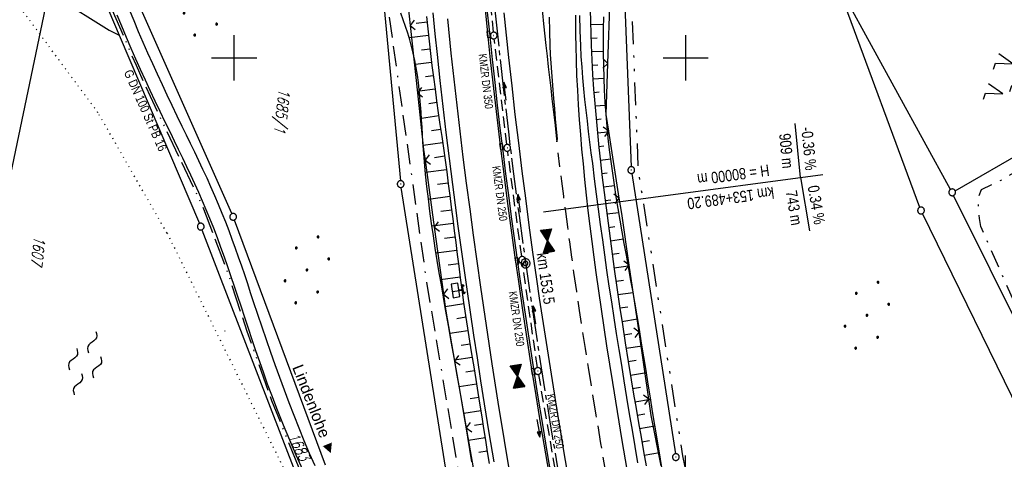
# Model space of a CAD drawing. Extents: x 510637 to 511182, y 471777 to 472747.
# Tile 7 of 42: x 510752 to 510971, y 471911 to 472008. Entities that reach past the tile are written whole.
import ezdxf
from ezdxf.enums import TextEntityAlignment as Align

# ---------------------------------------------------------------- set-up
doc = ezdxf.new("R2010")
doc.units = 0
doc.header["$LTSCALE"] = 10
doc.header["$MEASUREMENT"] = 0
for name, pattern in [('ACAD_ISO13W100', [37, 12, -3, 12, -3, 0.5, -3, 0.5, -3]), ('ACAD_ISO16W100', [73, 15, -6.5, 15, -6.5, 15, -7, 1, -7]), ('ACHSE', [5.5, 4, -0.5, 0.5, -0.5]), ('LT00', [0]), ('LT05', [0.7, 0.5, -0.2]), ('LT08', [0.42, 0.2, -0.1, 0.02, -0.1]), ('LT09', [0.54, 0.2, -0.1, 0.02, -0.1, 0.02, -0.1]), ('PUNKTX2_STR', [0.6, 0.1, -0.5]), ('STRICHLINIE2', [0.375, 0.25, -0.125])]:
    doc.linetypes.add(name, pattern=pattern)
doc.layers.get('0').update_dxf_attribs({"linetype": 'LT00'})
for name, color, linetype in [('--WASSER_GRENZE', 180, 'PUNKTX2_STR'), ('--WASSER_NUTZUNG', 180, 'Continuous'), ('-AX-020', 250, 'ACHSE'), ('-GRA-20O', 20, 'LT00'), ('-Halt-Pfeil', 4, 'LT00'), ('-Haltung', 182, 'STRICHLINIE2'), ('-Haltungsbeschriftung', 182, 'LT00'), ('-HTP-20O', 11, 'LT00'), ('-HTP-20W', 11, 'LT00'), ('-ST-20-1', 250, 'LT00'), ('-ST-20-5', 250, 'LT00'), ('BAB-KABEL', 220, 'ACAD_ISO16W100'), ('DFK_AB_L', 21, 'LT00'), ('DFK_AB_P', 7, 'LT00'), ('DFK_FLUR_NR', 250, 'LT00'), ('DFK_GZPKT', 250, 'LT00'), ('DFK_KATASTER', 250, 'LT00'), ('DFK_NUTZUNG', 250, 'LT00'), ('DFK_TOPO-SYM', 252, 'LT00'), ('GASLTG', 250, 'ACAD_ISO13W100'), ('GASLTG_TEXT', 250, 'Continuous'), ('GEMARKUNGSGRENZE', 3, 'LT09'), ('ORTSRICHTUNG', 7, 'Continuous'), ('STROM_FREILTG', 80, 'STROMFREILEITUNG'), ('STROM_UNTER', 80, 'LT08'), ('V94_AFBR_BAB', 250, 'LT00'), ('V94_BOESCH', 250, 'LT00'), ('V94_BOSCHUNG', 250, 'LT00'), ('V94_KA_PRUF', 182, 'LT00'), ('V94_LD_MARK', 250, 'LT00'), ('V94_LG_MARK', 250, 'LT05'), ('V94_RASTER', 250, 'LT00'), ('V94_RINNE', 182, 'LT00'), ('V94_SINKK', 182, 'LT00'), ('V94_STROM', 80, 'LT00'), ('V94_ZAUN', 40, 'LT00'), ('V95_RASTER', 250, 'LT00')]:
    doc.layers.add(name, color=color, linetype=linetype)
doc.styles.add('Arial Fett', font='txt', dxfattribs={"width": 0.8})
doc.styles.add('Beschrift', font='ARIAL.TTF')
doc.styles.add('Haltungsbeschriftung', font='ARIAL.TTF', dxfattribs={"width": 0.75})
doc.styles.get("Standard").update_dxf_attribs({"font": 'romans.shx'})
doc.styles.add('Strom', font='txt.shx')
doc.styles.add('Versorgungsltg', font='ARIAL.TTF', dxfattribs={"width": 0.8, "height": 2})
doc.linetypes.add('STROMFREILEITUNG', pattern='A,12.7,-5.5,["xx",Strom,S=2.5,R=0,X=-2.6,Y=-0.85],-4.35', length=22.55)

# ---------------------------------------------------------------- blocks, each defined once
blk = doc.blocks.new('SYMB7221')
at = {"color": 0, "linetype": 'ByBlock'}
for p, q in [((0, 0.435), (-0.11, 0.065)), ((0.11, 0.065), (0, 0.435)), ((0.25, 0.065), (0.11, 0.065)), ((-0.35, -0.065), (-0.46, -0.435)), ((0.35, -0.065), (0.24, -0.435))]:
    blk.add_line(p, q, dxfattribs=at)
for points in [[(-0.1, -0.435), (-0.24, -0.435), (-0.35, -0.065)], [(0.6, -0.435), (0.46, -0.435), (0.35, -0.065)]]:
    blk.add_lwpolyline(points, dxfattribs=at)
blk = doc.blocks.new('SYMB7301')
at = {"color": 0, "linetype": 'ByBlock'}
for p, q in [((-0.128693, 0), (0, 0.128693)), ((0, -0.128693), (-0.128693, 0)), ((0, 0.128693), (0.128693, 0)), ((0.128693, 0), (0, -0.128693)), ((0.000059, -0.009738), (0.000059, 0.009897)), ((-0.00901, -0.004339), (-0.002225, -0.009749))]:
    blk.add_line(p, q, dxfattribs=at)
for points in [[(-0.002225, 0.009749), (-0.00901, 0.004339), (-0.00901, -0.004339)], [(0.01, 0), (0.006235, 0.007818), (-0.002225, 0.009749)], [(-0.002225, -0.009749), (0.006235, -0.007818), (0.01, 0)]]:
    blk.add_lwpolyline(points, dxfattribs=at)
blk = doc.blocks.new('SYMB7010')
at = {"color": 0, "linetype": 'ByBlock'}
for points in [[(-0.031408, 0.499213), (-0.093728, 0.49134), (-0.15457, 0.475719), (-0.212975, 0.452595), (-0.268021, 0.422333), (-0.31884, 0.385411), (-0.36463, 0.342411), (-0.40467, 0.29401), (-0.438329, 0.240973), (-0.465074, 0.184136), (-0.484486, 0.124395), (-0.496256, 0.062692), (-0.5002, 0)], [(-0.5002, 0), (-0.496256, -0.062692), (-0.484486, -0.124395), (-0.465075, -0.184136), (-0.438329, -0.240973), (-0.404671, -0.29401), (-0.36463, -0.342411), (-0.31884, -0.385411), (-0.268021, -0.422333), (-0.212975, -0.452595), (-0.154571, -0.475719), (-0.093728, -0.49134), (-0.031408, -0.499213), (0.031408, -0.499213)], [(0.5002, 0), (0.496256, 0.062692), (0.484485, 0.124395), (0.465074, 0.184136), (0.438329, 0.240973), (0.40467, 0.29401), (0.36463, 0.342411), (0.31884, 0.385411), (0.268021, 0.422333), (0.212975, 0.452595), (0.15457, 0.475719), (0.093728, 0.49134), (0.031408, 0.499213), (-0.031408, 0.499213)], [(0.031408, -0.499213), (0.093728, -0.491341), (0.15457, -0.475719), (0.212975, -0.452595), (0.268021, -0.422333), (0.31884, -0.385411), (0.36463, -0.342411), (0.404671, -0.294011), (0.438329, -0.240974), (0.465075, -0.184136), (0.484486, -0.124395), (0.496256, -0.062692), (0.500201, 0)]]:
    blk.add_lwpolyline(points, dxfattribs=at)
blk = doc.blocks.new('SYMB0003')
at = {"color": 0, "linetype": 'ByBlock'}
for p, q in [((-0.015712, 0), (0.010166, 0.012015)), ((0, -0.021257), (-0.015712, 0)), ((0.010166, 0.012015), (0, -0.021257))]:
    blk.add_line(p, q, dxfattribs=at)
for points in [[(-0.031395, 0.499013), (-0.093691, 0.491144), (-0.154509, 0.475528), (-0.21289, 0.452414), (-0.267913, 0.422164), (-0.318712, 0.385257), (-0.364484, 0.342274), (-0.404509, 0.293893), (-0.438154, 0.240877), (-0.464888, 0.184062), (-0.484292, 0.124345), (-0.496058, 0.062667), (-0.5, 0)], [(-0.5, 0), (-0.496058, -0.062667), (-0.484292, -0.124345), (-0.464888, -0.184062), (-0.438154, -0.240877), (-0.404509, -0.293893), (-0.364485, -0.342274), (-0.318712, -0.385257), (-0.267914, -0.422164), (-0.21289, -0.452414), (-0.154509, -0.475529), (-0.093691, -0.491144), (-0.031395, -0.499014), (0.031395, -0.499014)], [(0.5, 0), (0.496057, 0.062667), (0.484292, 0.124345), (0.464888, 0.184062), (0.438153, 0.240877), (0.404509, 0.293893), (0.364484, 0.342274), (0.318712, 0.385257), (0.267913, 0.422164), (0.21289, 0.452414), (0.154509, 0.475528), (0.093691, 0.491144), (0.031395, 0.499013), (-0.031395, 0.499013)], [(0.031395, -0.499014), (0.093691, -0.491144), (0.154509, -0.475529), (0.21289, -0.452414), (0.267914, -0.422164), (0.318712, -0.385257), (0.364485, -0.342274), (0.404509, -0.293893), (0.438154, -0.240877), (0.464889, -0.184062), (0.484292, -0.124345), (0.496058, -0.062667), (0.5, 0)]]:
    blk.add_lwpolyline(points, dxfattribs=at)
blk = doc.blocks.new('SYMB7250')
at = {"color": 0, "linetype": 'ByBlock'}
for points in [[(-0.25, 0.28), (-0.208333, 0.308889), (-0.166667, 0.331111), (-0.125, 0.34), (-0.083333, 0.331111), (-0.041667, 0.308889), (0, 0.28)], [(0, 0.28), (0.041667, 0.251111), (0.083333, 0.228889), (0.125, 0.22), (0.166667, 0.228889), (0.208333, 0.251111), (0.25, 0.28)], [(-0.74, 0), (-0.698333, 0.028889), (-0.656667, 0.051111), (-0.615, 0.06), (-0.573333, 0.051111), (-0.531667, 0.028889), (-0.49, 0)], [(-0.49, 0), (-0.448333, -0.028889), (-0.406667, -0.051111), (-0.365, -0.06), (-0.323333, -0.051111), (-0.281667, -0.028889), (-0.24, 0)], [(0.24, 0), (0.281667, 0.028889), (0.323333, 0.051111), (0.365, 0.06), (0.406667, 0.051111), (0.448333, 0.028889), (0.49, 0)], [(0.49, 0), (0.531667, -0.028889), (0.573333, -0.051111), (0.615, -0.06), (0.656667, -0.051111), (0.698333, -0.028889), (0.74, 0)], [(-0.25, -0.28), (-0.208333, -0.251111), (-0.166667, -0.228889), (-0.125, -0.22), (-0.083333, -0.228889), (-0.041667, -0.251111), (0, -0.28)], [(0, -0.28), (0.041667, -0.308889), (0.083333, -0.331111), (0.125, -0.34), (0.166667, -0.331111), (0.208333, -0.308889), (0.25, -0.28)]]:
    blk.add_lwpolyline(points, dxfattribs=at)
blk = doc.blocks.new('SYMB0002')
at = {"color": 0, "linetype": 'ByBlock'}
for points in [[(-0.031395, 0.499013), (-0.093691, 0.491144), (-0.154509, 0.475528), (-0.21289, 0.452414), (-0.267913, 0.422164), (-0.318712, 0.385257), (-0.364484, 0.342274), (-0.404509, 0.293893), (-0.438154, 0.240877), (-0.464888, 0.184062), (-0.484292, 0.124345), (-0.496058, 0.062667), (-0.5, 0)], [(-0.5, 0), (-0.496058, -0.062667), (-0.484292, -0.124345), (-0.464888, -0.184062), (-0.438154, -0.240877), (-0.404509, -0.293893), (-0.364485, -0.342274), (-0.318712, -0.385257), (-0.267914, -0.422164), (-0.21289, -0.452414), (-0.154509, -0.475529), (-0.093691, -0.491144), (-0.031395, -0.499014), (0.031395, -0.499014)], [(0.5, 0), (0.496057, 0.062667), (0.484292, 0.124345), (0.464888, 0.184062), (0.438153, 0.240877), (0.404509, 0.293893), (0.364484, 0.342274), (0.318712, 0.385257), (0.267913, 0.422164), (0.21289, 0.452414), (0.154509, 0.475528), (0.093691, 0.491144), (0.031395, 0.499013), (-0.031395, 0.499013)], [(0.031395, -0.499014), (0.093691, -0.491144), (0.154509, -0.475529), (0.21289, -0.452414), (0.267914, -0.422164), (0.318712, -0.385257), (0.364485, -0.342274), (0.404509, -0.293893), (0.438154, -0.240877), (0.464889, -0.184062), (0.484292, -0.124345), (0.496058, -0.062667), (0.5, 0)]]:
    blk.add_lwpolyline(points, dxfattribs=at)
blk = doc.blocks.new('SYMB0702')
at = {"color": 0, "linetype": 'ByBlock'}
for p, q in [((0.1, 0.175), (-0.1, 0.175)), ((0, 0.075), (0, 0.175)), ((0.071716, 0.203284), (0.071716, 0.146716))]:
    blk.add_line(p, q, dxfattribs=at)
for points in [[(0.15, 0.075), (-0.15, 0.075), (-0.15, -0.075), (0.15, -0.075), (0.15, 0.075)], [(-0.071716, 0.203284), (-0.1, 0.175), (-0.071716, 0.146716), (-0.071716, 0.203284)], [(0.071716, 0.203284), (0.1, 0.175), (0.071716, 0.146716)]]:
    blk.add_lwpolyline(points, dxfattribs=at)
blk = doc.blocks.new('SYMB0024')
at = {"color": 0, "linetype": 'ByBlock'}
for p, q in [((-0.5, 0.5), (0, 0)), ((0, 0), (0.5, 0.5))]:
    blk.add_line(p, q, dxfattribs=at)
blk = doc.blocks.new('SYMB0652')
at = {"color": 0, "linetype": 'ByBlock'}
blk.add_lwpolyline([(-0.15, -0.075), (0.15, -0.075), (0.15, 0.075), (-0.15, 0.075), (-0.15, -0.075)], dxfattribs=at)
blk = doc.blocks.new('Ackerland7')
at = {"layer": 'DFK_NUTZUNG', "color": 0, "linetype": 'ByBlock'}
for p, q in [((-4, 3.93), (-4, 3.67)), ((-3.95, 3.63), (-3.95, 3.97)), ((-3.9, 3.99), (-3.9, 3.61)), ((-3.85, 3.6), (-3.85, 4)), ((-3.8, 3.99), (-3.8, 3.61)), ((-3.75, 3.63), (-3.75, 3.97)), ((-3.7, 3.93), (-3.7, 3.67)), ((-3.65, 3.8), (-3.65, 3.8)), ((3.7, 3.93), (3.7, 3.67)), ((3.75, 3.63), (3.75, 3.97)), ((3.8, 3.99), (3.8, 3.61)), ((3.85, 3.6), (3.85, 4)), ((3.9, 3.99), (3.9, 3.61)), ((3.95, 3.63), (3.95, 3.97)), ((4, 3.93), (4, 3.67)), ((4.05, 3.8), (4.05, 3.8)), ((-7.85, 0.13), (-7.85, -0.13)), ((-7.8, -0.17), (-7.8, 0.17)), ((-7.75, 0.19), (-7.75, -0.19)), ((-7.7, -0.2), (-7.7, 0.2)), ((-7.65, 0.19), (-7.65, -0.19)), ((-7.6, -0.17), (-7.6, 0.17)), ((-7.55, 0.13), (-7.55, -0.13)), ((-7.5, 0), (-7.5, 0)), ((-0.15, 0.13), (-0.15, -0.13)), ((-0.1, -0.17), (-0.1, 0.17)), ((-0.05, 0.19), (-0.05, -0.19)), ((0, -0.2), (0, 0.2)), ((0.05, 0.19), (0.05, -0.19)), ((0.1, -0.17), (0.1, 0.17)), ((0.15, 0.13), (0.15, -0.13)), ((0.2, 0), (0.2, 0)), ((7.55, 0.13), (7.55, -0.13)), ((7.6, -0.17), (7.6, 0.17)), ((7.65, 0.19), (7.65, -0.19)), ((7.7, -0.2), (7.7, 0.2)), ((7.75, 0.19), (7.75, -0.19)), ((7.8, -0.17), (7.8, 0.17)), ((7.85, 0.13), (7.85, -0.13)), ((7.9, 0), (7.9, 0)), ((-4, -3.67), (-4, -3.93)), ((-3.95, -3.97), (-3.95, -3.63)), ((-3.9, -3.61), (-3.9, -3.99)), ((-3.85, -4), (-3.85, -3.6)), ((-3.8, -3.61), (-3.8, -3.99)), ((-3.75, -3.97), (-3.75, -3.63)), ((-3.7, -3.67), (-3.7, -3.93)), ((-3.65, -3.8), (-3.65, -3.8)), ((3.7, -3.67), (3.7, -3.93)), ((3.75, -3.97), (3.75, -3.63)), ((3.8, -3.61), (3.8, -3.99)), ((3.85, -4), (3.85, -3.6)), ((3.9, -3.61), (3.9, -3.99)), ((3.95, -3.97), (3.95, -3.63)), ((4, -3.67), (4, -3.93)), ((4.05, -3.8), (4.05, -3.8))]:
    blk.add_line(p, q, dxfattribs=at)
for points in [[(-3.65, 3.8), (-3.67, 3.89), (-3.73, 3.96), (-3.81, 3.99), (-3.89, 3.99), (-3.97, 3.96), (-4.03, 3.89), (-4.05, 3.8), (-4.03, 3.71), (-3.97, 3.64), (-3.89, 3.6), (-3.81, 3.6), (-3.73, 3.64), (-3.67, 3.71), (-3.65, 3.8)], [(4.05, 3.8), (4.03, 3.89), (3.97, 3.96), (3.89, 3.99), (3.81, 3.99), (3.73, 3.96), (3.67, 3.89), (3.65, 3.8), (3.67, 3.71), (3.73, 3.64), (3.81, 3.61), (3.89, 3.61), (3.97, 3.64), (4.03, 3.71), (4.05, 3.8)], [(-7.5, 0), (-7.52, 0.09), (-7.58, 0.16), (-7.66, 0.19), (-7.74, 0.19), (-7.82, 0.16), (-7.88, 0.09), (-7.9, 0)], [(0.2, 0), (0.18, 0.09), (0.12, 0.16), (0.04, 0.19), (-0.04, 0.19), (-0.12, 0.16), (-0.18, 0.09), (-0.2, 0)], [(-0.2, 0), (-0.18, -0.09), (-0.12, -0.16), (-0.04, -0.19), (0.04, -0.19), (0.12, -0.16), (0.18, -0.09), (0.2, 0)], [(7.9, 0), (7.88, 0.09), (7.82, 0.16), (7.74, 0.19), (7.66, 0.19), (7.58, 0.16), (7.52, 0.09), (7.5, 0)], [(7.5, 0), (7.52, -0.09), (7.58, -0.16), (7.66, -0.19), (7.74, -0.19), (7.82, -0.16), (7.88, -0.09), (7.9, 0)], [(-7.9, 0), (-7.88, -0.09), (-7.82, -0.16), (-7.74, -0.19), (-7.66, -0.19), (-7.58, -0.16), (-7.52, -0.09), (-7.5, 0)], [(-3.65, -3.8), (-3.67, -3.71), (-3.73, -3.64), (-3.81, -3.61), (-3.89, -3.61), (-3.97, -3.64), (-4.03, -3.71), (-4.05, -3.8), (-4.03, -3.89), (-3.97, -3.96), (-3.89, -3.99), (-3.81, -3.99), (-3.73, -3.96), (-3.67, -3.89), (-3.65, -3.8)], [(4.05, -3.8), (4.03, -3.71), (3.97, -3.64), (3.89, -3.61), (3.81, -3.61), (3.73, -3.64), (3.67, -3.71), (3.65, -3.8), (3.67, -3.89), (3.73, -3.96), (3.81, -3.99), (3.89, -3.99), (3.97, -3.96), (4.03, -3.89), (4.05, -3.8)]]:
    blk.add_lwpolyline(points, dxfattribs=at)
blk = doc.blocks.new('SYMB0072')
at = {"color": 0, "linetype": 'ByBlock'}
for p, q in [((-0.5, -0.25), (-0.5, 0.25)), ((-0.5, 0.25), (0, 0)), ((-0.5, -0.25), (-0.5, 0.25)), ((0, 0), (-0.5, -0.25)), ((-0.48, -0.24), (-0.48, 0.24)), ((-0.46, -0.23), (-0.46, 0.23)), ((-0.44, -0.22), (-0.44, 0.22)), ((-0.42, -0.21), (-0.42, 0.21)), ((-0.4, -0.2), (-0.4, 0.2)), ((-0.38, -0.19), (-0.38, 0.19)), ((-0.36, -0.18), (-0.36, 0.18)), ((-0.34, -0.17), (-0.34, 0.17)), ((-0.32, -0.16), (-0.32, 0.16)), ((-0.3, -0.15), (-0.3, 0.15)), ((-0.28, -0.14), (-0.28, 0.14)), ((-0.26, -0.13), (-0.26, 0.13)), ((-0.24, -0.12), (-0.24, 0.12)), ((-0.22, -0.11), (-0.22, 0.11)), ((-0.2, -0.1), (-0.2, 0.1)), ((-0.18, -0.09), (-0.18, 0.09)), ((-0.16, -0.08), (-0.16, 0.08)), ((-0.14, -0.07), (-0.14, 0.07)), ((-0.12, -0.06), (-0.12, 0.06)), ((-0.1, -0.05), (-0.1, 0.05)), ((-0.08, -0.04), (-0.08, 0.04)), ((-0.06, -0.03), (-0.06, 0.03)), ((-0.04, -0.02), (-0.04, 0.02)), ((-0.02, -0.01), (-0.02, 0.01)), ((0.02, -0.01), (0.02, 0.01)), ((0.04, -0.02), (0.04, 0.02)), ((0.06, -0.03), (0.06, 0.03)), ((0.08, -0.04), (0.08, 0.04)), ((0.1, -0.05), (0.1, 0.05)), ((0.12, -0.06), (0.12, 0.06)), ((0.14, -0.07), (0.14, 0.07)), ((0.16, -0.08), (0.16, 0.08)), ((0.18, -0.09), (0.18, 0.09)), ((0.2, -0.1), (0.2, 0.1)), ((0.22, -0.11), (0.22, 0.11)), ((0.24, -0.12), (0.24, 0.12)), ((0.26, -0.13), (0.26, 0.13)), ((0.28, -0.14), (0.28, 0.14)), ((0.3, -0.15), (0.3, 0.15)), ((0.32, -0.16), (0.32, 0.16)), ((0.34, -0.17), (0.34, 0.17)), ((0.36, -0.18), (0.36, 0.18)), ((0.38, -0.19), (0.38, 0.19)), ((0.4, -0.2), (0.4, 0.2)), ((0.42, -0.21), (0.42, 0.21)), ((0.44, -0.22), (0.44, 0.22)), ((0.46, -0.23), (0.46, 0.23)), ((0.48, -0.24), (0.48, 0.24)), ((0.5, -0.25), (0.5, 0.25))]:
    blk.add_line(p, q, dxfattribs=at)
blk.add_lwpolyline([(0, 0), (0.5, 0.25), (0.5, -0.25), (0, 0)], dxfattribs=at)
blk = doc.blocks.new('SYMB0070')
at = {"color": 0, "linetype": 'ByBlock'}
for p, q in [((-0.5, 0), (0.2, 0)), ((0.5, 0), (0.2, 0.1)), ((0.2, 0.1), (0.2, 0)), ((0.468, 0), (0.21, 0.086)), ((0.21, 0.086), (0.21, -0.086)), ((0.21, -0.086), (0.468, 0)), ((0.22, -0.072), (0.437, 0)), ((0.23, -0.058), (0.405, 0)), ((0.24, -0.045), (0.374, 0)), ((0.342, 0), (0.25, 0.031)), ((0.25, 0.031), (0.25, -0.031)), ((0.25, -0.031), (0.342, 0)), ((0.26, -0.017), (0.31, 0)), ((0.27, -0.003), (0.279, 0))]:
    blk.add_line(p, q, dxfattribs=at)
for points in [[(0.2, 0), (0.2, -0.1), (0.5, 0)], [(0.437, 0), (0.22, 0.072), (0.22, -0.072)], [(0.405, 0), (0.23, 0.058), (0.23, -0.058)], [(0.374, 0), (0.24, 0.045), (0.24, -0.045)], [(0.31, 0), (0.26, 0.017), (0.26, -0.017)], [(0.279, 0), (0.27, 0.003), (0.27, -0.003)]]:
    blk.add_lwpolyline(points, dxfattribs=at)

msp = doc.modelspace()

# ---------------------------------------------------------------- linework, layer by layer
at = {"layer": '--WASSER_GRENZE', "ltscale": 0.2}
for p, q in [((510769.83, 471987.86), (510749.48, 472015.36)), ((510785.13, 471961.2), (510769.83, 471987.86)), ((510785.13, 471961.2), (510811.19, 471908.65))]:
    msp.add_line(p, q, dxfattribs=at)
at = {"layer": '-AX-020', "ltscale": 0.2, "flags": 128}
msp.add_lwpolyline([(511023.59, 472714.43), (511020.98, 472710.35), (511016.01, 472702.43), (511011.12, 472694.47), (511006.29, 472686.47), (511001.53, 472678.43), (510996.84, 472670.35), (510992.22, 472662.22), (510987.67, 472654.06), (510983.19, 472645.86), (510978.78, 472637.62), (510974.44, 472629.35), (510970.17, 472621.04), (510965.98, 472612.69), (510961.85, 472604.3), (510957.8, 472595.88), (510953.82, 472587.43), (510949.91, 472578.94), (510946.07, 472570.42), (510942.31, 472561.87), (510938.62, 472553.28), (510935.01, 472544.67), (510931.46, 472536.02), (510928, 472527.34), (510924.6, 472518.64), (510921.29, 472509.9), (510918.04, 472501.14), (510914.87, 472492.35), (510911.78, 472483.53), (510908.76, 472474.69), (510905.82, 472465.82), (510902.96, 472456.92), (510900.17, 472448), (510897.45, 472439.06), (510894.82, 472430.1), (510892.26, 472421.11), (510889.78, 472412.1), (510887.37, 472403.07), (510885.04, 472394.02), (510882.79, 472384.95), (510880.62, 472375.87), (510878.53, 472366.76), (510876.51, 472357.64), (510874.57, 472348.49), (510872.71, 472339.34), (510870.93, 472330.16), (510869.23, 472320.98), (510867.6, 472311.77), (510866.06, 472302.56), (510864.59, 472293.33), (510863.2, 472284.09), (510861.89, 472274.84), (510860.67, 472265.57), (510859.52, 472256.3), (510858.45, 472247.02), (510857.45, 472237.73), (510856.54, 472228.43), (510855.71, 472219.12), (510854.96, 472209.81), (510854.29, 472200.49), (510853.7, 472191.16), (510853.18, 472181.83), (510852.75, 472172.5), (510852.4, 472163.16), (510852.13, 472153.82), (510851.93, 472144.48), (510851.82, 472135.13), (510851.79, 472125.79), (510851.84, 472116.44), (510851.96, 472107.1), (510852.01, 472104.71), (510852.24, 472095.37), (510852.54, 472086.03), (510852.93, 472076.69), (510853.39, 472067.36), (510853.92, 472058.03), (510854.53, 472048.71), (510855.21, 472039.39), (510855.96, 472030.07), (510856.78, 472020.77), (510857.67, 472011.46), (510858.63, 472002.17), (510859.65, 471992.88), (510860.73, 471983.6), (510861.88, 471974.33), (510863.09, 471965.06), (510864.36, 471955.8), (510865.69, 471946.55), (510867.08, 471937.31), (510868.53, 471928.08), (510870.02, 471918.86), (510871.58, 471909.64), (510873.18, 471900.44), (510874.84, 471891.24), (510876.54, 471882.05), (510878.3, 471872.88), (510880.1, 471863.71), (510881.95, 471854.55), (510883.84, 471845.4), (510885.78, 471836.26), (510887.76, 471827.12), (510889.78, 471818), (510891.83, 471808.88), (510893.93, 471799.78), (510894.29, 471798.25)], dxfattribs=at)
at = {"layer": '-GRA-20O'}
for p, q in [((510925.42, 471973.54), (510924.25, 471985.49)), ((510892.81, 471969.17), (510930.38, 471974.2)), ((510925.42, 471973.54), (510927.42, 471961.7)), ((510868.53, 471965.92), (510892.81, 471969.17))]:
    msp.add_line(p, q, dxfattribs=at)
for start, end in [(7.6254, 187.6254), (187.6254, 7.6254)]:
    msp.add_arc((510925.42, 471973.54), 0, start, end, dxfattribs=at)
at = {"layer": '-Haltung'}
for p, q in [((510857.43, 472005.69), (510855.07, 472031.01)), ((510860.4, 471980.81), (510857.59, 472004.2)), ((510863.68, 471956.02), (510860.59, 471979.33)), ((510867.16, 471931.4), (510863.88, 471954.53)), ((510867.39, 471929.92), (510871.45, 471906.6))]:
    msp.add_line(p, q, dxfattribs=at)
at = {"layer": 'BAB-KABEL', "ltscale": 0.03, "flags": 128}
msp.add_lwpolyline([(511002.28, 472716.92), (510983.88, 472687.19), (510959.58, 472643.76), (510934.3, 472604.33), (510904.8, 472574.33), (510913.91, 472558.29), (510911.7, 472550.67), (510911.23, 472549.24), (510895.97, 472514.71), (510882.66, 472477.92), (510872.4, 472460.75), (510857.5, 472432.35), (510836.1, 472381.12), (510836.28, 472368.89), (510832.94, 472355.97), (510830.18, 472332.03), (510848.22, 472325.54), (510838.51, 472271.42), (510831.97, 472215.43), (510830.7, 472169.39), (510828.83, 472118.66), (510829.08, 472067.62), (510833.95, 472011.74), (510842.44, 471951.44), (510849.98, 471906.34), (510856.18, 471866.27), (510867.23, 471812.82), (510870.2, 471801.06)], dxfattribs=at)
at = {"layer": 'DFK_AB_L'}
for p, q in [((510831.64, 472028.27), (510836.81, 471972.8)), ((510886.15, 472021.7), (510887.93, 471975.9)), ((510888.08, 471974.41), (510897.72, 471912.34)), ((510847.7, 471903.58), (510837, 471971.31))]:
    msp.add_line(p, q, dxfattribs=at)
at = {"layer": 'DFK_KATASTER'}
for p, q in [((510767.68, 472021.12), (510774.55, 472005)), ((510799.47, 471965.5), (510773.85, 472023.14)), ((510756.51, 472016.02), (510772.28, 472006.11)), ((510951.88, 471966.9), (510933.6, 472016.32)), ((510958.68, 471970.88), (510933.7, 472016.36)), ((510772.28, 472006.11), (510774.55, 472005)), ((510774.55, 472005), (510792.31, 471963.32)), ((510959.69, 471970.59), (511012.69, 472000.95)), ((510986.38, 471915.04), (510959.37, 471969.55)), ((510978.68, 471911.84), (510952.47, 471965.53)), ((510800.03, 471964.11), (510820.15, 471909.92)), ((510792.87, 471961.93), (510813.83, 471907.53))]:
    msp.add_line(p, q, dxfattribs=at)
at = {"layer": 'GASLTG', "ltscale": 0.05, "flags": 128}
msp.add_lwpolyline([(510864, 471801.78), (510861.12, 471810.98), (510858.56, 471818.8), (510854.88, 471827.36), (510845.16, 471847.74), (510833.55, 471870.29), (510820.88, 471895.41), (510815.24, 471907.04), (510808.36, 471924.03), (510802.87, 471939.39), (510802.87, 471939.39), (510798.88, 471951.67), (510793.31, 471966.52), (510784.31, 471985.42), (510781.45, 471991.41), (510778.34, 471998.29), (510771.89, 472013.18), (510768.45, 472022.05), (510766.76, 472026.94), (510765.71, 472032.52), (510765.07, 472039.47), (510765.01, 472043.67), (510765.5, 472052.73), (510767.03, 472075.69), (510768.15, 472090.5), (510768.95, 472106.37), (510769.79, 472115.59), (510770.67, 472126.57), (510771.32, 472148.21), (510771.58, 472157.8), (510771.1, 472167.01), (510769.35, 472174.79), (510767.65, 472179.41), (510763.26, 472188.42), (510757.58, 472201.11), (510751.26, 472211.43), (510743.88, 472222.11), (510737.55, 472230.63), (510732.72, 472236.3), (510725.1, 472246.12), (510721.86, 472251.1), (510719.59, 472257.55), (510718.78, 472259.47), (510717.4, 472264.42), (510716.35, 472272.74), (510715.92, 472281.65), (510715.98, 472283.9), (510715.89, 472284.67), (510717.41, 472290.69), (510722.26, 472309.77), (510722.71, 472313.22), (510723.17, 472322.55), (510723.12, 472323.59), (510721.85, 472330.2), (510719.12, 472338.66), (510716.17, 472345.62), (510715.25, 472348.08), (510710.6, 472357.01), (510707.86, 472361.5), (510701.87, 472369.64), (510700.87, 472370.86)], dxfattribs=at)
at = {"layer": 'GEMARKUNGSGRENZE', "ltscale": 2.5, "flags": 128}
msp.add_lwpolyline([(511046.03, 472711.81), (511031.93, 472691.27), (510996.41, 472627.33), (510946.88, 472521.12), (510931.14, 472471.16), (510904.27, 472356.96), (510903.97, 472355.51), (510901.21, 472342.3), (510941.59, 472335.04), (510971, 472327.67), (510993.45, 472322.39), (511002.82, 472295.22), (510981.46, 472288.09), (510979.08, 472252.27), (510975.29, 472194.98), (510973.33, 472186.4), (510968.72, 472165.9), (510952.99, 472136.27), (510921.26, 472097.63), (510905.04, 472075.84), (510893.26, 472050.56), (510892, 472047.86), (510887.62, 472022.35), (510889.46, 471975.29), (510899.31, 471911.87), (510912.91, 471849.01), (510924.68, 471794.7)], dxfattribs=at)
at = {"layer": 'STROM_FREILTG', "ltscale": 0.1}
msp.add_lwpolyline([(510905.66, 472728.2), (510864.67, 472516.83), (510814.09, 472278.91), (510736.48, 471907.84), (510717.74, 471818.86)], dxfattribs=at)
at = {"layer": 'STROM_UNTER', "ltscale": 2, "flags": 128}
msp.add_lwpolyline([(510972.79, 471945.96), (510965.37, 471962.69), (510965.08, 471964.43), (510964.79, 471968.8), (510965.51, 471970.83), (510970.03, 471973.01), (511068.06, 472030.24), (511069.32, 472031.43), (511069.15, 472032.62), (511056.26, 472072.38), (511050.26, 472088.7), (511046.93, 472095.88), (511045.6, 472097.5), (511039.08, 472105.12), (511032.19, 472098.61)], dxfattribs=at)
at = {"layer": 'V94_AFBR_BAB'}
for points in [[(510817.92, 471909.66), (510816.71, 471912.42), (510815.53, 471915.2), (510814.38, 471917.99), (510813.27, 471920.79), (510812.18, 471923.61), (510811.11, 471926.43), (510810.09, 471929.21), (510809.09, 471932), (510808.11, 471934.79), (510807.14, 471937.59), (510806.18, 471940.39), (510805.24, 471943.2), (510804.3, 471946.01), (510803.65, 471947.98), (510802.99, 471949.95), (510802.33, 471951.92), (510801.66, 471953.89), (510800.98, 471955.85), (510800.3, 471957.81), (510799.59, 471959.76), (510798.87, 471961.71), (510798.13, 471963.64), (510797.36, 471965.57), (510796.55, 471967.52), (510795.71, 471969.47), (510794.85, 471971.41), (510793.98, 471973.33), (510793.09, 471975.26), (510792.18, 471977.17), (510791.27, 471979.09), (510790.35, 471981), (510789.42, 471982.91), (510788.5, 471984.82), (510787.39, 471987.12), (510786.28, 471989.42), (510785.18, 471991.73), (510784.09, 471994.04), (510783.01, 471996.36), (510781.95, 471998.69), (510780.9, 472001.02), (510779.87, 472003.36), (510778.83, 472005.78), (510777.81, 472008.21), (510776.8, 472010.64)], [(510774.01, 472009.5), (510775.02, 472007.05), (510776.05, 472004.6), (510777.1, 472002.17), (510778.14, 471999.81), (510779.19, 471997.47), (510780.27, 471995.14), (510781.35, 471992.81), (510782.45, 471990.48), (510783.56, 471988.16), (510784.67, 471985.84), (510785.79, 471983.53), (510786.7, 471981.64), (510787.62, 471979.75), (510788.53, 471977.86), (510789.43, 471975.97), (510790.32, 471974.08), (510791.2, 471972.18), (510792.06, 471970.27), (510792.91, 471968.36), (510793.74, 471966.43), (510794.54, 471964.5), (510795.39, 471962.37), (510796.21, 471960.24), (510797, 471958.09), (510797.78, 471955.94), (510798.53, 471953.77), (510799.27, 471951.6), (510800, 471949.43), (510800.73, 471947.26), (510801.45, 471945.08), (510802.26, 471942.61), (510803.09, 471940.14), (510803.91, 471937.67), (510804.75, 471935.2), (510805.59, 471932.74), (510806.46, 471930.29), (510807.34, 471927.84), (510808.24, 471925.4), (510809.53, 471922.05), (510810.86, 471918.72), (510812.24, 471915.4), (510813.65, 471912.1), (510815.11, 471908.82)], [(510857.58, 471910.54), (510856.51, 471916.98), (510855.46, 471923.42), (510854.66, 471928.49), (510853.88, 471933.55), (510853.11, 471938.63), (510852.36, 471943.7), (510851.62, 471948.78), (510850.95, 471953.42), (510850.3, 471958.06), (510849.65, 471962.7), (510849.03, 471967.35), (510848.42, 471971.99), (510847.69, 471977.73), (510846.99, 471983.47), (510846.32, 471989.21), (510845.66, 471994.96), (510845.04, 472000.71), (510844.55, 472005.34), (510844.07, 472009.97)], [(510873.78, 471908.68), (510873.05, 471912.95), (510872.34, 471917.22), (510871.64, 471921.49), (510870.94, 471925.76), (510870.27, 471929.97), (510869.6, 471934.18), (510868.94, 471938.39), (510868.3, 471942.6), (510867.66, 471946.82), (510867.04, 471951.03), (510866.19, 471956.99), (510865.37, 471962.95), (510864.57, 471968.91), (510863.8, 471974.88), (510863.02, 471981.17), (510862.27, 471987.47), (510861.55, 471993.77), (510860.85, 472000.07), (510859.83, 472009.94)], [(510889.43, 471910.3), (510888.81, 471913.93), (510888.2, 471917.56), (510887.6, 471921.19), (510887.01, 471924.82), (510886.41, 471928.45), (510885.84, 471931.95), (510885.28, 471935.45), (510884.72, 471938.96), (510884.16, 471942.46), (510883.62, 471945.97), (510883.09, 471949.48), (510882.57, 471952.99), (510882.09, 471956.36), (510881.63, 471959.73), (510881.17, 471963.1), (510880.72, 471966.47), (510880.28, 471969.84), (510879.84, 471973.21), (510879.41, 471976.59), (510879.11, 471978.95), (510878.81, 471981.32), (510878.51, 471983.68), (510878.23, 471986.05), (510877.95, 471988.42), (510877.7, 471990.79), (510877.46, 471993.16), (510877.24, 471995.54), (510877.05, 471997.91), (510876.89, 472000.29), (510876.76, 472002.67), (510876.64, 472006.03), (510876.58, 472009.38)]]:
    msp.add_lwpolyline(points, dxfattribs=at)
at = {"layer": 'V94_BOESCH'}
for points in [[(510878.88, 472010.64), (510878.91, 472008.03), (510878.97, 472005.42), (510879.06, 472002.82), (510879.21, 471999.57), (510879.4, 471996.33), (510879.62, 471993.09), (510879.88, 471989.86), (510880.16, 471986.62), (510880.47, 471983.39), (510880.8, 471980.16), (510881.15, 471976.94), (510881.54, 471973.54), (510881.95, 471970.15), (510882.37, 471966.76), (510882.81, 471963.37), (510883.26, 471959.98), (510883.73, 471956.59), (510884.2, 471953.21), (510884.79, 471949.12), (510885.38, 471945.04), (510886, 471940.95), (510886.62, 471936.87), (510887.27, 471932.8), (510887.93, 471928.72), (510888.47, 471925.54), (510889.01, 471922.36), (510889.56, 471919.19), (510890.12, 471916.01), (510890.68, 471912.83), (510891.24, 471909.66)], [(510852.66, 471910.54), (510852.22, 471913.26), (510851.77, 471915.98), (510851.18, 471919.52), (510850.57, 471923.06), (510849.96, 471926.6), (510849.34, 471930.14), (510848.72, 471933.68), (510848.09, 471937.22), (510847.46, 471940.76), (510846.84, 471944.3), (510846.36, 471947.01), (510845.9, 471949.72), (510845.43, 471952.43), (510844.98, 471955.14), (510844.55, 471957.86), (510844.13, 471960.58), (510843.73, 471963.3), (510843.36, 471966.02), (510843.01, 471968.75), (510842.69, 471971.48), (510842.4, 471974.22), (510842.15, 471976.96), (510841.93, 471979.71), (510841.82, 471981.36), (510841.72, 471983.01), (510841.62, 471984.66), (510841.52, 471986.31), (510841.42, 471987.96), (510841.3, 471989.61), (510841.16, 471991.25), (510841.01, 471992.9), (510840.82, 471994.53), (510840.6, 471996.17), (510840.34, 471997.79), (510840.04, 471999.41), (510839.68, 472001.02), (510839.31, 472002.51), (510838.89, 472004), (510838.44, 472005.47), (510837.96, 472006.95), (510837.46, 472008.41), (510836.94, 472009.88)], [(510842.62, 472009.17), (510842.89, 472006.43), (510843.19, 472003.69), (510843.5, 472000.95), (510843.81, 471998.33), (510844.15, 471995.71), (510844.49, 471993.09), (510844.85, 471990.47), (510845.22, 471987.85), (510845.59, 471985.23), (510845.97, 471982.62), (510846.34, 471980), (510846.71, 471977.38), (510847.08, 471974.76), (510847.43, 471972.14), (510847.77, 471969.53), (510848.1, 471966.93), (510848.42, 471964.32), (510848.75, 471961.71), (510849.07, 471959.1), (510849.39, 471956.49), (510849.73, 471953.89), (510850.07, 471951.28), (510850.43, 471948.68), (510850.83, 471945.83), (510851.26, 471942.98), (510851.7, 471940.14), (510852.15, 471937.29), (510852.6, 471934.45), (510853.07, 471931.6), (510853.53, 471928.76), (510853.99, 471925.92), (510854.44, 471923.07), (510854.85, 471920.5), (510855.25, 471917.93), (510855.64, 471915.35), (510856.04, 471912.78), (510856.45, 471910.21)], [(510894.75, 471909.27), (510894.18, 471912.58), (510893.67, 471915.61), (510893.17, 471918.64), (510892.68, 471921.67), (510892.2, 471924.7), (510891.72, 471927.73), (510891.23, 471930.76), (510890.75, 471933.8), (510890.26, 471936.83), (510889.76, 471939.86), (510889.25, 471942.89), (510888.73, 471945.92), (510888.28, 471948.51), (510887.81, 471951.1), (510887.35, 471953.7), (510886.88, 471956.29), (510886.41, 471958.88), (510885.95, 471961.47), (510885.5, 471964.06), (510885.06, 471966.66), (510884.63, 471969.25), (510884.23, 471971.85), (510883.85, 471974.45), (510883.49, 471977.05), (510883.16, 471979.65), (510882.86, 471982.25), (510882.6, 471984.86), (510882.38, 471987.47), (510882.2, 471990.17), (510882.05, 471992.87), (510881.94, 471995.57), (510881.87, 471998.27), (510881.84, 472000.98), (510881.83, 472003.69), (510881.84, 472006.4), (510881.88, 472009.11)]]:
    msp.add_lwpolyline(points, dxfattribs=at)
at = {"layer": 'V94_BOSCHUNG'}
for p, q in [((510842.75, 472007.87), (510840.28, 472007.63)), ((510878.92, 472007.4), (510881.85, 472007.48)), ((510843.05, 472004.91), (510838.76, 472004.45)), ((510879, 472004.39), (510880.42, 472004.44)), ((510843.38, 472001.95), (510841.47, 472001.73)), ((510879.12, 472001.38), (510881.83, 472001.5)), ((510843.73, 471998.98), (510840.2, 471998.55)), ((510879.28, 471998.36), (510880.57, 471998.44)), ((510844.11, 471996.02), (510842.39, 471995.8)), ((510879.46, 471995.36), (510881.95, 471995.52)), ((510844.5, 471993.05), (510841.04, 471992.59)), ((510879.68, 471992.35), (510880.87, 471992.44)), ((510844.91, 471990.09), (510843.1, 471989.84)), ((510879.92, 471989.35), (510882.23, 471989.55)), ((510845.32, 471987.13), (510841.51, 471986.58)), ((510880.18, 471986.35), (510881.32, 471986.46)), ((510845.75, 471984.16), (510843.72, 471983.86)), ((510880.47, 471983.36), (510882.73, 471983.59)), ((510846.17, 471981.19), (510841.87, 471980.57)), ((510880.78, 471980.37), (510881.91, 471980.49)), ((510846.6, 471978.22), (510844.35, 471977.89)), ((510881.1, 471977.38), (510883.41, 471977.64)), ((510847.01, 471975.23), (510842.37, 471974.59)), ((510881.44, 471974.39), (510882.63, 471974.53)), ((510847.42, 471972.25), (510845.04, 471971.93)), ((510881.8, 471971.41), (510884.25, 471971.71)), ((510847.8, 471969.27), (510843.02, 471968.64)), ((510882.16, 471968.43), (510883.44, 471968.59)), ((510848.18, 471966.28), (510845.79, 471965.98)), ((510882.54, 471965.45), (510885.2, 471965.79)), ((510848.55, 471963.29), (510843.82, 471962.72)), ((510882.93, 471962.47), (510884.32, 471962.65)), ((510848.92, 471960.32), (510846.59, 471960.03)), ((510883.33, 471959.49), (510886.23, 471959.89)), ((510849.29, 471957.35), (510844.72, 471956.77)), ((510883.74, 471956.51), (510885.25, 471956.72)), ((510849.66, 471954.38), (510847.43, 471954.09)), ((510884.16, 471953.54), (510887.29, 471953.98)), ((510850.05, 471951.42), (510845.71, 471950.83)), ((510884.58, 471950.57), (510886.2, 471950.8)), ((510850.46, 471948.46), (510848.34, 471948.16)), ((510885.01, 471947.6), (510888.35, 471948.08)), ((510850.88, 471945.5), (510846.74, 471944.89)), ((510885.45, 471944.62), (510887.16, 471944.88)), ((510851.33, 471942.55), (510849.29, 471942.24)), ((510885.89, 471941.64), (510889.37, 471942.18)), ((510851.78, 471939.59), (510847.78, 471938.96)), ((510886.34, 471938.68), (510888.1, 471938.95)), ((510852.25, 471936.63), (510850.28, 471936.32)), ((510886.81, 471935.71), (510890.35, 471936.26)), ((510852.73, 471933.67), (510848.83, 471933.05)), ((510887.28, 471932.74), (510889.05, 471933.03)), ((510853.21, 471930.71), (510851.28, 471930.4)), ((510887.76, 471929.77), (510891.3, 471930.35)), ((510853.69, 471927.74), (510849.87, 471927.14)), ((510888.25, 471926.81), (510890.01, 471927.1)), ((510854.17, 471924.78), (510852.28, 471924.48)), ((510888.75, 471923.85), (510892.24, 471924.44)), ((510854.64, 471921.82), (510850.89, 471921.23)), ((510889.26, 471920.89), (510890.99, 471921.18)), ((510855.1, 471918.86), (510853.25, 471918.56)), ((510889.78, 471917.94), (510893.19, 471918.51)), ((510855.56, 471915.89), (510851.88, 471915.31)), ((510890.3, 471914.97), (510891.99, 471915.27)), ((510856.02, 471912.93), (510854.19, 471912.64)), ((510890.82, 471912.01), (510894.18, 471912.61))]:
    msp.add_line(p, q, dxfattribs=at)
at = {"layer": 'V94_LD_MARK'}
for points in [[(510868.06, 472012.26), (510868.54, 472007.51), (510869.05, 472002.76), (510869.31, 472000.4), (510869.58, 471998.04), (510869.85, 471995.68), (510870.12, 471993.32), (510870.39, 471990.96), (510870.73, 471987.98), (510871.07, 471985.01), (510871.4, 471982.03), (510871.47, 471981.42), (510871.61, 471982.06), (510871.4, 471984.29), (510871.2, 471986.52), (510871, 471988.74), (510870.8, 471990.97), (510870.64, 471992.93), (510870.48, 471994.89), (510870.34, 471996.85), (510870.21, 471998.81), (510870.1, 472000.77), (510870, 472002.73), (510869.9, 472005.89), (510869.85, 472009.04)], [(510861.3, 471906.79), (510859.88, 471915.27), (510858.5, 471923.75), (510857.17, 471932.24), (510855.88, 471940.74), (510854.63, 471949.25), (510853.81, 471954.99), (510853.01, 471960.73), (510852.24, 471966.48), (510851.48, 471972.22), (510850.75, 471977.98), (510850.05, 471983.73), (510849.37, 471989.49), (510848.72, 471995.25), (510848.09, 472001.01), (510847.3, 472008.67)], [(510887.07, 471908.87), (510885.97, 471915.28), (510884.9, 471921.69), (510883.86, 471928.1), (510883.21, 471932.15), (510882.58, 471936.21), (510881.96, 471940.26), (510881.36, 471944.32), (510880.77, 471948.39), (510880.2, 471952.45), (510879.74, 471955.88), (510879.29, 471959.31), (510878.85, 471962.75), (510878.44, 471966.18), (510878.05, 471969.62), (510877.68, 471973.06), (510877.34, 471976.5), (510877.03, 471979.76), (510876.75, 471983.03), (510876.5, 471986.29), (510876.28, 471989.56), (510876.09, 471992.83), (510875.93, 471996.11), (510875.81, 471999.39), (510875.72, 472002.67), (510875.68, 472004.94), (510875.66, 472007.21), (510875.66, 472009.48)]]:
    msp.add_lwpolyline(points, dxfattribs=at)
at = {"layer": 'V94_LG_MARK', "flags": 128}
msp.add_lwpolyline([(510905.18, 471796.97), (510904.66, 471799.18), (510903.64, 471803.52), (510902.64, 471807.86), (510901.64, 471812.2), (510900.65, 471816.54), (510899.68, 471820.88), (510898.71, 471825.23), (510897.61, 471830.25), (510896.53, 471835.28), (510895.46, 471840.3), (510894.41, 471845.33), (510893.37, 471850.36), (510890.77, 471863.26), (510888.24, 471876.17), (510887.25, 471881.33), (510886.27, 471886.49), (510885.31, 471891.65), (510884.37, 471896.82), (510883.44, 471901.99), (510882.33, 471908.29), (510881.25, 471914.59), (510880.19, 471920.89), (510879.15, 471927.2), (510878.47, 471931.41), (510877.81, 471935.62), (510877.15, 471939.84), (510876.51, 471944.06), (510875.88, 471948.28), (510875.27, 471952.5), (510874.8, 471955.87), (510874.34, 471959.24), (510873.88, 471962.61), (510873.44, 471965.98), (510872.99, 471969.36), (510872.56, 471972.73), (510871.75, 471978.94)], dxfattribs=at)
at = {"layer": 'V94_RASTER'}
for p, q in [((510800, 471995), (510800, 472005)), ((510900, 472005), (510900, 471995)), ((510795, 472000), (510805, 472000)), ((510895, 472000), (510905, 472000))]:
    msp.add_line(p, q, dxfattribs=at)
at = {"layer": 'V94_RINNE'}
for points in [[(510855.5, 472011.42), (510856.1, 472005.47), (510856.72, 471999.53), (510857.42, 471993.21), (510858.15, 471986.89), (510858.91, 471980.57), (510859.7, 471974.26), (510860.48, 471968.3), (510861.28, 471962.35), (510862.11, 471956.4), (510862.96, 471950.45), (510863.88, 471944.13), (510864.83, 471937.82), (510865.81, 471931.51), (510866.81, 471925.21), (510867.86, 471918.76), (510868.94, 471912.32), (510870.04, 471905.88)], [(510870.52, 471905.98), (510869.42, 471912.41), (510868.34, 471918.85), (510867.29, 471925.29), (510866.29, 471931.59), (510865.32, 471937.91), (510864.37, 471944.22), (510863.45, 471950.54), (510862.77, 471955.3), (510862.1, 471960.06), (510861.45, 471964.82), (510860.81, 471969.58), (510860.19, 471974.35), (510859.56, 471979.39), (510858.95, 471984.44), (510858.36, 471989.49), (510857.78, 471994.54), (510857.23, 471999.6), (510856.6, 472005.53), (510855.99, 472011.47)]]:
    msp.add_lwpolyline(points, dxfattribs=at)
at = {"layer": 'V94_ZAUN'}
for p, q in [((510837.34, 472022.09), (510838.96, 472007.18)), ((510882.77, 471998.71), (510883.31, 472013.7)), ((510838.96, 472007.18), (510840.59, 471992.27)), ((510885.3, 471968.95), (510882.96, 471983.77)), ((510842.27, 471977.37), (510844.31, 471962.5)), ((510844.31, 471962.5), (510846.34, 471947.64)), ((510889.68, 471939.27), (510887.51, 471954.11)), ((510891.85, 471924.43), (510889.68, 471939.27)), ((510848.81, 471932.85), (510851.4, 471918.07))]:
    msp.add_line(p, q, dxfattribs=at)
for points in [[(510882.96, 471983.77), (510882.37, 471987.47), (510882.77, 471998.71)], [(510840.59, 471992.27), (510841.95, 471979.74), (510842.27, 471977.37)], [(510887.51, 471954.11), (510885.85, 471965.52), (510885.3, 471968.95)], [(510846.34, 471947.64), (510846.8, 471944.32), (510848.81, 471932.85)], [(510894.57, 471909.68), (510892.38, 471920.78), (510891.85, 471924.43)], [(510851.4, 471918.07), (510851.77, 471915.96), (510853.96, 471903.29)]]:
    msp.add_lwpolyline(points, dxfattribs=at)
at = {"layer": 'V95_RASTER'}
msp.add_line((510900, 471893.49), (510900, 471911.99), dxfattribs=at)

# ---------------------------------------------------------------- block references
at = {"layer": '--WASSER_NUTZUNG', "xscale": 9.99999999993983, "yscale": 10.00000000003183, "zscale": 10, "rotation": 251.2882999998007}
msp.add_blockref('SYMB7250', (510766.96, 471932.41), dxfattribs=at)
at = {"layer": '-Halt-Pfeil', "yscale": 4, "zscale": 4}
for p, xscale, rotation in [((510859.99, 471992.62), 4.000000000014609, 96.84874399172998), ((510863.13, 471967.8), 4.000000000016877, 97.55442399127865), ((510866.51, 471943.11), 4.000000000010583, 98.06417399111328), ((510867.39, 471917.98), 3.999999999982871, 279.8766839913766)]:
    msp.add_blockref('SYMB0070', p, dxfattribs=dict(at, xscale=xscale, rotation=rotation))
at = {"layer": '-HTP-20O', "xscale": 5.000000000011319, "yscale": 5, "zscale": 5, "rotation": 277.8834999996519}
msp.add_blockref('SYMB0072', (510869.4, 471959.51), dxfattribs=at)
at = {"layer": '-HTP-20W', "xscale": 4.99999999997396, "yscale": 5, "zscale": 5, "rotation": 278.9769499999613}
msp.add_blockref('SYMB0072', (510862.73, 471929.53), dxfattribs=at)
at = {"layer": '-ST-20-1', "rotation": 258.929999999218}
msp.add_blockref('SYMB0002', (510864.55, 471954.49), dxfattribs=at)
at = {"layer": '-ST-20-5', "xscale": 1.999999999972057, "yscale": 2, "zscale": 2, "rotation": 258.9300000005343}
msp.add_blockref('SYMB0002', (510864.55, 471954.49), dxfattribs=at)
at = {"layer": 'DFK_AB_P', "xscale": 1.499999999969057, "yscale": 1.5, "zscale": 1.5, "rotation": 251.2881100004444}
for p in [(510887.96, 471975.15), (510836.88, 471972.05), (510897.83, 471911.6)]:
    msp.add_blockref('SYMB0003', p, dxfattribs=at)
at = {"layer": 'DFK_GZPKT', "xscale": 1.499999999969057, "yscale": 1.5, "zscale": 1.5, "rotation": 251.2881100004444}
for p in [(510959.04, 471970.22), (510952.14, 471966.2), (510799.77, 471964.81), (510792.6, 471962.63)]:
    msp.add_blockref('SYMB7010', p, dxfattribs=at)
at = {"layer": 'DFK_NUTZUNG'}
for p, rotation in [((510793.74, 472012.33), 251.2883000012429), ((510816.11, 471953.05), 251.2883000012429), ((510940.15, 471943), 251.2883000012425)]:
    msp.add_blockref('Ackerland7', p, dxfattribs=dict(at, rotation=rotation))
at = {"layer": 'DFK_NUTZUNG', "xscale": 10, "yscale": 10, "zscale": 10, "rotation": 251.28826}
msp.add_blockref('SYMB7221', (510971.99, 471995.13), dxfattribs=at)
at = {"layer": 'DFK_TOPO-SYM', "xscale": 0.1, "yscale": 0.1, "zscale": 0.1, "rotation": 359.99968}
msp.add_blockref('SYMB7301', (510797.93, 471939.53), dxfattribs=at)
at = {"layer": 'V94_KA_PRUF', "xscale": 1.500000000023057, "yscale": 1.5, "zscale": 1.5, "rotation": 263.3409047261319}
for p in [(510857.5, 472004.94), (510860.49, 471980.07), (510863.78, 471955.27), (510867.27, 471930.66)]:
    msp.add_blockref('SYMB0003', p, dxfattribs=at)
at = {"layer": 'V94_SINKK', "yscale": 4.5, "zscale": 4.5}
for p, xscale, rotation in [((510856.38, 472005.23), 4.499999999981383, 276.0064108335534), ((510859.21, 471980.31), 4.499999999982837, 96.87054082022), ((510862.59, 471955), 4.499999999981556, 278.1264372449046), ((510866.21, 471930.51), 4.499999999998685, 279.0255214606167)]:
    msp.add_blockref('SYMB0652', p, dxfattribs=dict(at, xscale=xscale, rotation=rotation))
at = {"layer": 'V94_STROM', "xscale": 9.99999999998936, "yscale": 9.999999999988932, "zscale": 10, "rotation": 278.7707105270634}
msp.add_blockref('SYMB0702', (510849.02, 471948.49), dxfattribs=at)
at = {"layer": 'V94_ZAUN', "yscale": 2.099999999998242, "zscale": 2.1}
for p, xscale, rotation in [((510838.96, 472007.18), 2.100000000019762, 276.2133739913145), ((510882.77, 471998.71), 2.100000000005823, 87.94800399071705), ((510840.59, 471992.27), 2.100000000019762, 276.2133739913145), ((510882.96, 471983.77), 2.099999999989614, 98.99904399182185), ((510842.27, 471977.37), 2.099999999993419, 277.7969939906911), ((510885.3, 471968.95), 2.099999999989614, 98.99904399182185), ((510844.31, 471962.5), 2.099999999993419, 277.7969939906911), ((510887.51, 471954.11), 2.100000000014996, 98.30678399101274), ((510846.34, 471947.64), 2.099999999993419, 277.7969939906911), ((510889.68, 471939.27), 2.100000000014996, 98.30678399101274), ((510848.81, 471932.85), 2.099999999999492, 279.9420039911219), ((510891.85, 471924.43), 2.100000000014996, 98.30678399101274), ((510851.4, 471918.07), 2.099999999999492, 279.9420039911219)]:
    msp.add_blockref('SYMB0024', p, dxfattribs=dict(at, xscale=xscale, rotation=rotation))

# ---------------------------------------------------------------- texts
at = {"layer": '-GRA-20O', "style": 'Beschrift', "width": 0.8}
for s, rotation, p in [('  -0.36 %', 275.5721, (510925.45, 471986.1)), (' 909 m', 275.5721, (510920.64, 471983.92)), ('H = 80000 m', 187.6254, (510918.36, 471976.38)), ('km 153+489.20', 187.6254, (510919.39, 471971.47)), ('  0.34 %', 279.5842, (510926.77, 471973.06)), (' 743 m', 279.5842, (510922.01, 471971.18))]:
    msp.add_text(s, height=2.5, rotation=rotation, dxfattribs=at).set_placement(p)
at = {"layer": '-Haltungsbeschriftung', "style": 'Haltungsbeschriftung', "width": 0.75}
for s, rotation, p in [('KMZR DN 350', 276.8487, (510854.13, 472000.79)), ('KMZR DN 250', 277.5544, (510857.15, 471975.94)), ('KMZR DN 250', 278.0642, (510860.8, 471948.17)), ('KMZR DN 250', 279.8767, (510869.25, 471925.42))]:
    msp.add_text(s, height=1.8, rotation=rotation, dxfattribs=at).set_placement(p)
at = {"layer": '-ST-20-5', "style": 'Arial Fett', "width": 0.8}
msp.add_text(' km 153.5', height=2.5, rotation=-81.9483, dxfattribs=at).set_placement((510866.88, 471957.45))
at = {"layer": 'DFK_FLUR_NR', "oblique": 13.754, "width": 0.75}
for s, rotation, p in [('1685/1', 263.3409, (510809.95, 471993.29)), ('1607', 263.3409, (510755.73, 471960.63)), ('1683', 295.9641, (510811.82, 471916.24))]:
    msp.add_text(s, height=2.5, rotation=rotation, dxfattribs=at).set_placement(p)
at = {"layer": 'GASLTG_TEXT', "style": 'Versorgungsltg', "width": 0.8}
msp.add_text('G DN 100 St PB 16', height=2, rotation=293.9667, dxfattribs=at).set_placement((510779.44, 471987.95), align=Align.CENTER)
at = {"layer": 'ORTSRICHTUNG', "insert": (510816.7, 471921.46), "char_height": 2.5, "width": 21.9529, "attachment_point": 8, "rotation": 291.4391, "style": 'Beschrift'}
msp.add_mtext('Lindenlohe ►', dxfattribs=at)

doc.saveas('drawing.dxf')
